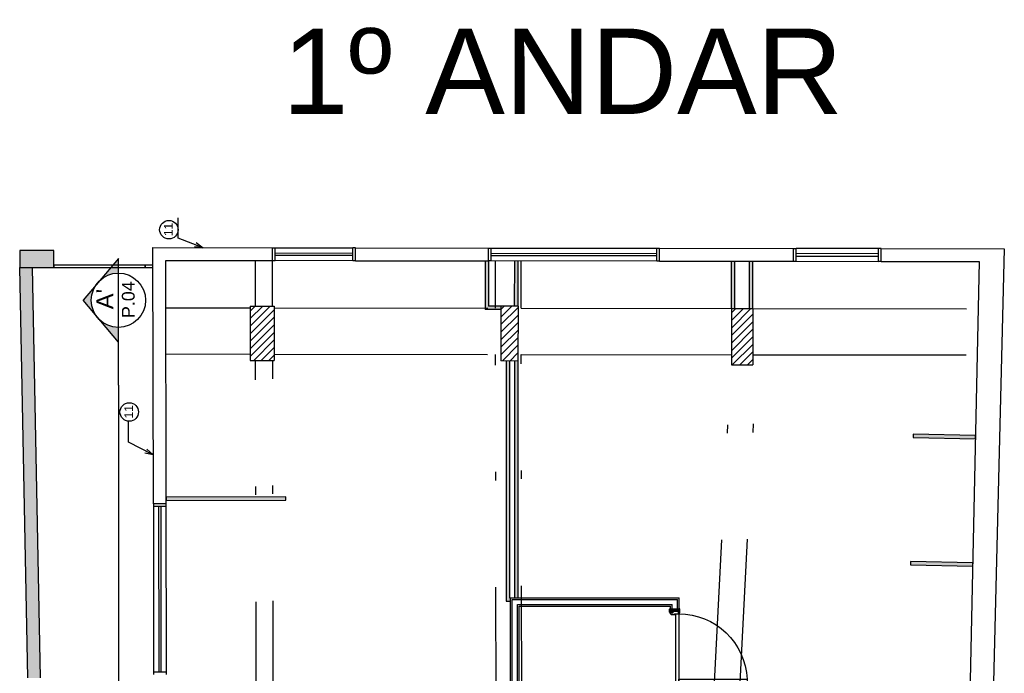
# Model space of a CAD drawing. Header units: inches. Extents: x 276 to 434, y 139 to 224.
# Tile 40 of 48: x 386 to 398, y 169 to 177. Entities that reach past the tile are written whole.
import ezdxf

# ---------------------------------------------------------------- set-up
doc = ezdxf.new("R2010")
doc.units = ezdxf.units.IN
doc.header["$MEASUREMENT"] = 0
for name, pattern in [('DASHDOT2', [0.5, 0.25, -0.125, 0, -0.125]), ('DASHDOTX2', [2, 1, -0.5, 0, -0.5]), ('DASHED2', [0.375, 0.25, -0.125])]:
    doc.linetypes.add(name, pattern=pattern)
for name, color, linetype in [('TJ-CONSTRUIR', 12, 'Continuous'), ('TJ-DIVISORIA', 96, 'Continuous'), ('TJ-DIVISORIA BAIXA', 202, 'Continuous'), ('TJ-DRYWALL', 132, 'Continuous'), ('TJ-ESQUADRIA1', 1, 'Continuous'), ('TJ-ESQUADRIA2', 2, 'Continuous'), ('TJ-ESQUADRIAS', 2, 'Continuous'), ('TJ-LINHADECORTE', 6, 'DASHDOTX2'), ('TJ-PAREDE', 5, 'Continuous'), ('TJ-PAREDECORTE', 5, 'Continuous'), ('TJ-PAREDEMURO', 4, 'Continuous'), ('TJ-PILARES', 6, 'Continuous'), ('TJ-PROJECAO-VIGA', 9, 'DASHDOT2'), ('TJ-TEXTO01 1PARA100', 1, 'Continuous'), ('TJ-TEXTO02', 2, 'Continuous')]:
    doc.layers.add(name, color=color, linetype=linetype)
doc.styles.add('ARIAL', font='arial.ttf')
doc.styles.add('Arial Narrow', font='txt', dxfattribs={"height": 0.25})
doc.styles.add('AVANT', font='txt')
doc.styles.get("Standard").update_dxf_attribs({"font": 'arial.ttf'})
doc.dimstyles.new('1_25', dxfattribs={"dimscale": 0, "dimtxt": 0.05, "dimasz": 0.025, "dimexe": 0.1, "dimexo": 0.15, "dimgap": 0.025, "dimtad": 1, "dimlfac": 0.5, "dimzin": 4, "dimdsep": 46, "dimtxsty": 'AVANT', "dimblk": 'OBLIQUE', "dimcen": 0.09, "dimse1": 1, "dimse2": 1, "dimclrd": 256, "dimclre": 256, "dimclrt": 256, "dimaunit": 1, "dimadec": 0, "dimazin": 0, "dimtfac": 1, "dimtmove": 2, "dimatfit": 3, "dimldrblk": 'OPEN30', "dimfxl": 1, "dimtolj": 1, "dimtzin": 0, "dimlwd": -1, "dimarcsym": 0})

# ---------------------------------------------------------------- blocks, each defined once
blk = doc.blocks.new('PORTA 80 GRADE 10')
at = {"layer": 'TJ-ESQUADRIAS', "linetype": 'Continuous', "ltscale": 30}
h = blk.add_hatch(dxfattribs=at)
h.set_pattern_fill('ANSI32', color=252, scale=0.002, style=0)
h.set_pattern_definition([(45.00000000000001, (-24.98779596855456, 74.9285567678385), (-0.0005303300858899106, 0.0005303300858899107), []), (45.00000000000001, (-24.98744241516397, 74.9285567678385), (-0.0005303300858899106, 0.0005303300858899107), [])])
h.paths.add_polyline_path([(-0.8394055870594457, -0.05630375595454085), (-0.8394055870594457, -0.05413239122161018), (-0.8389228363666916, -0.05413239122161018, 1.192512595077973), (-0.838928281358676, -0.05350393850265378), (-0.8394055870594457, -0.05350393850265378), (-0.8394055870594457, -0.05206694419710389), (-0.8389124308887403, -0.05206694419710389, 0.04164505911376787), (-0.8388595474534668, -0.05207135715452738, 2.988457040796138e-06), (-0.838859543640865, -0.05207135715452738, 1), (-0.838859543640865, -0.05143311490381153, 0.0459883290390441), (-0.8389178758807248, -0.0514384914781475), (-0.8410517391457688, -0.0514384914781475, 1.142539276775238), (-0.841135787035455, -0.05206742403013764, 0.01368850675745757), (-0.8411182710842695, -0.05206694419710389), (-0.8406322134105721, -0.05206694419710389), (-0.8406322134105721, -0.05350393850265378), (-0.841010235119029, -0.05350393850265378, 1.124803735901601), (-0.841109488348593, -0.05413239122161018), (-0.8406322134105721, -0.05413239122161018), (-0.8406322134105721, -0.05630375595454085), (-0.8421248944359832, -0.05630375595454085), (-0.8421248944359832, -0.05925272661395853, -0.1839592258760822), (-0.8350614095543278, -0.06038938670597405, -0.1157711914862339), (-0.8364864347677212, -0.06065519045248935), (-0.8382699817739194, -0.06065519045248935, 1), (-0.8382699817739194, -0.06135444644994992), (-0.8365187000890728, -0.06135444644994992, 0.3832020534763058), (-0.8325132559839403, -0.05807696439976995), (-0.8325132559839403, -0.05630375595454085)])
h.paths.add_polyline_path([(-0.8411248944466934, -0.05730375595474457), (-0.8411248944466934, -0.0580926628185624, -0.1597273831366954), (-0.8344093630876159, -0.05961273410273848, 0.1654092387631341), (-0.833513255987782, -0.05799448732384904), (-0.833513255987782, -0.05730375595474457)], flags=16)
h = blk.add_hatch(dxfattribs=at)
h.set_pattern_fill('ANSI32', color=252, scale=0.002, style=0)
h.set_pattern_definition([(135, (24.10779596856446, 74.9285567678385), (0.0005303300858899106, 0.0005303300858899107), []), (135, (24.10744241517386, 74.9285567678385), (0.0005303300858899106, 0.0005303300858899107), [])])
h.paths.add_polyline_path([(-0.04059441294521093, -0.05630375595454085), (-0.04059441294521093, -0.05413239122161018), (-0.04107716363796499, -0.05413239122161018, -1.192512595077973), (-0.04107171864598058, -0.05350393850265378), (-0.04059441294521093, -0.05350393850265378), (-0.04059441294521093, -0.05206694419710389), (-0.04108756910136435, -0.05206694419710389, -0.04164505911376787), (-0.04114045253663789, -0.05207135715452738, -2.988457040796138e-06), (-0.04114045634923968, -0.05207135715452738, -1), (-0.04114045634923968, -0.05143311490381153, -0.0459883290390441), (-0.04108212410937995, -0.0514384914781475), (-0.03894826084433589, -0.0514384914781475, -1.142539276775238), (-0.0388642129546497, -0.05206742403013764, -0.01368850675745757), (-0.0388817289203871, -0.05206694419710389), (-0.03936778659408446, -0.05206694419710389), (-0.03936778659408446, -0.05350393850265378), (-0.03898976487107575, -0.05350393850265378, -1.124803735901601), (-0.03889051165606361, -0.05413239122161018), (-0.03936778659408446, -0.05413239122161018), (-0.03936778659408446, -0.05630375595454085), (-0.03787510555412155, -0.05630375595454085), (-0.03787510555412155, -0.05925272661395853, 0.1839592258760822), (-0.04493859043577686, -0.06038938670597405, 0.1157711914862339), (-0.04351356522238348, -0.06065519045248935), (-0.04173001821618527, -0.06065519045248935, -1), (-0.04173001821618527, -0.06135444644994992), (-0.04348129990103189, -0.06135444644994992, -0.3832020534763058), (-0.04748674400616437, -0.05807696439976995), (-0.04748674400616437, -0.05630375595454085)])
h.paths.add_polyline_path([(-0.03887510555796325, -0.05730375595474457), (-0.03887510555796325, -0.0580926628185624, 0.1597273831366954), (-0.04559063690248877, -0.05961273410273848, -0.1654092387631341), (-0.04648674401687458, -0.05799448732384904), (-0.04648674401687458, -0.05730375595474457)], flags=16)
at = {"layer": 'TJ-ESQUADRIAS', "color": 2}
for p, q in [((-0.8674999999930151, -2.545463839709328e-13), (-0.8585000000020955, -2.545463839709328e-13)), ((-0.01249999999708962, -2.545463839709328e-13), (-0.02150000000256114, -2.545463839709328e-13))]:
    blk.add_line(p, q, dxfattribs=at)
at = {"layer": 'TJ-ESQUADRIAS'}
for p, q in [((-0.8674999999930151, -0.0260023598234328), (-0.8674999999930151, -2.545463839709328e-13)), ((-0.8674999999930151, -0.09999999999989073), (-0.8674999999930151, -0.0260023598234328)), ((-0.8585000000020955, -0.09999999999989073), (-0.8674999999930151, -0.09999999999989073)), ((-0.8585000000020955, -2.545463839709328e-13), (-0.8585000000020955, -0.02600000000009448)), ((-0.8585000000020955, -0.02600000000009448), (-0.8505000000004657, -0.02600000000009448)), ((-0.8585000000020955, -0.09400000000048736), (-0.8585000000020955, -0.09999999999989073)), ((-0.8505000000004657, -0.09400000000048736), (-0.8585000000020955, -0.09400000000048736)), ((-0.8505000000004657, -2.545463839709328e-13), (-0.8404999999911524, -2.545463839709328e-13)), ((-0.8505000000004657, -0.02600000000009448), (-0.8505000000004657, -2.545463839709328e-13)), ((-0.8505000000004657, -0.09999999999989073), (-0.8505000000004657, -0.09400000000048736)), ((-0.8414999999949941, -0.0560000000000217), (-0.8424999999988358, -0.0560000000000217)), ((-0.8424999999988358, -0.0560000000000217), (-0.8424999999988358, -0.0920000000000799)), ((-0.8414999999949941, -0.05100000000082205), (-0.8414999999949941, -0.0560000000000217)), ((-0.8384999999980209, -0.05100000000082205), (-0.8414999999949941, -0.05100000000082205)), ((-0.8384999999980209, -0.0560000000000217), (-0.8384999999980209, -0.05100000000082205)), ((-0.8346213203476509, -0.0560000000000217), (-0.8384999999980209, -0.0560000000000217)), ((-0.8325000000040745, -0.05387867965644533), (-0.8346213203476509, -0.0560000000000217)), ((-0.8325000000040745, -0.008000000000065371), (-0.8325000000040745, -0.05387867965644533)), ((-0.04750000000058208, -0.008000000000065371), (-0.04750000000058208, -0.05387867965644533)), ((-0.04750000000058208, -0.05387867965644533), (-0.0453786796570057, -0.0560000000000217)), ((-0.0453786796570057, -0.0560000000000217), (-0.04149999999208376, -0.0560000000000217)), ((-0.04149999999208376, -0.05100000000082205), (-0.03849999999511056, -0.05100000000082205)), ((-0.04149999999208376, -0.0560000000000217), (-0.04149999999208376, -0.05100000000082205)), ((-0.02950000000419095, -2.545463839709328e-13), (-0.03949999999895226, -2.545463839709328e-13)), ((-0.03849999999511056, -0.05100000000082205), (-0.03849999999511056, -0.0560000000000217)), ((-0.03849999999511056, -0.0560000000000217), (-0.03749999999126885, -0.0560000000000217)), ((-0.03749999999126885, -0.0560000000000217), (-0.03749999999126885, -0.0920000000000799)), ((-0.02950000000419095, -0.02600000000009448), (-0.02950000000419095, -2.545463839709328e-13)), ((-0.02150000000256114, -0.02600000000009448), (-0.02950000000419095, -0.02600000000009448)), ((-0.02950000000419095, -0.09400000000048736), (-0.02150000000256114, -0.09400000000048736)), ((-0.02950000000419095, -0.09999999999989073), (-0.02950000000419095, -0.09400000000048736)), ((-0.02150000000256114, -2.545463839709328e-13), (-0.02150000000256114, -0.02600000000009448)), ((-0.02150000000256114, -0.09400000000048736), (-0.02150000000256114, -0.09999999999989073)), ((-0.02150000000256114, -0.09999999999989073), (-0.01249999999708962, -0.09999999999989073)), ((-0.01249999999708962, -0.0360023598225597), (-0.01249999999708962, -2.545463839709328e-13)), ((-0.01249999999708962, -0.09999999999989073), (-0.01249999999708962, -0.0360023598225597))]:
    blk.add_line(p, q, dxfattribs=at)
for points in [[(-0.8579999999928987, -0.0210009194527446), (-0.8549999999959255, -0.02400091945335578), (-0.8505000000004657, -0.02400091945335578), (-0.8505000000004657, 0.003000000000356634, 0.414213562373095), (-0.8585000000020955, 0.01100000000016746), (-0.8925000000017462, 0.01100000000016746, 0.414213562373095), (-0.900500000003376, 0.003000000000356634), (-0.900500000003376, 1.564443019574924e-12), (-0.8579999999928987, 1.564443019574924e-12)], [(-0.02199999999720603, -0.0210009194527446), (-0.02499999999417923, -0.02400091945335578), (-0.02950000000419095, -0.02400091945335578), (-0.02950000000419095, 0.003000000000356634, -0.414213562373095), (-0.02150000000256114, 0.01100000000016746), (0.01249999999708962, 0.01100000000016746, -0.414213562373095), (0.02049999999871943, 0.003000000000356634), (0.02049999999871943, 1.564443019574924e-12), (-0.02199999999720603, 1.564443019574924e-12)], [(-0.8950000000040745, -0.09999999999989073), (-0.8929999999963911, -0.1019999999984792), (-0.8929999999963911, -0.1029999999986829), (-0.8579999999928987, -0.1029999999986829), (-0.8579999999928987, -0.09799999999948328), (-0.8549999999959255, -0.0949999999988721), (-0.8505000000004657, -0.0949999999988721), (-0.8505000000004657, -0.1029999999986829, -0.414213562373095), (-0.8585000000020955, -0.1109999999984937), (-0.8925000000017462, -0.1109999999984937, -0.414213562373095), (-0.900500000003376, -0.1029999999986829), (-0.900500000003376, -0.09999999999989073)], [(0.01499999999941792, -0.09999999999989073), (0.01300000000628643, -0.1019999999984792), (0.01300000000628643, -0.1029999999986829), (-0.02199999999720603, -0.1029999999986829), (-0.02199999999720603, -0.09799999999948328), (-0.02499999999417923, -0.0949999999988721), (-0.02950000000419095, -0.0949999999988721), (-0.02950000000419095, -0.1029999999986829, 0.414213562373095), (-0.02150000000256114, -0.1109999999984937), (0.01249999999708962, -0.1109999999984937, 0.414213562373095), (0.02049999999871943, -0.1029999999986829), (0.02049999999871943, -0.09999999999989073)]]:
    blk.add_lwpolyline(points, format="xyb", close=True, dxfattribs=at)
at = {"layer": 'TJ-ESQUADRIAS', "color": 252, "linetype": 'Continuous'}
for points in [[(-0.833513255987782, -0.05799448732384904, -0.1654092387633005), (-0.8344093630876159, -0.05961273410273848, 0.1597273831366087), (-0.8411248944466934, -0.0580926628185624), (-0.8411248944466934, -0.05730375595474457), (-0.833513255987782, -0.05730375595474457)], [(-0.04648674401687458, -0.05799448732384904, 0.1654092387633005), (-0.04559063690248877, -0.05961273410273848, -0.1597273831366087), (-0.03887510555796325, -0.0580926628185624), (-0.03887510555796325, -0.05730375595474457), (-0.04648674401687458, -0.05730375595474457)]]:
    blk.add_lwpolyline(points, format="xyb", close=True, dxfattribs=at)
at = {"layer": 'TJ-ESQUADRIAS'}
blk.add_lwpolyline([(-0.04050000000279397, -0.09647729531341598), (-0.04050000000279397, -0.0614772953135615), (-0.8404999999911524, -0.0614772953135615), (-0.8404999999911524, -0.09647729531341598), (-0.04050000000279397, -0.09647729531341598)], dxfattribs=at)
at = {"layer": 'TJ-ESQUADRIAS', "color": 1, "linetype": 'DASHED2', "ltscale": 5}
blk.add_lwpolyline([(-0.07550000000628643, -0.8964772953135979), (-0.04050000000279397, -0.8964772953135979), (-0.04050000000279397, -0.09647729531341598), (-0.07550000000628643, -0.09647729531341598), (-0.07550000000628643, -0.8964772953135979)], dxfattribs=at)
at = {"layer": 'TJ-ESQUADRIAS'}
for centre, start, end in [((-0.8505000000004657, -0.0920000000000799), 270, 0), ((-0.8404999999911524, -0.008000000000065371), 0, 90), ((-0.03949999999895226, -0.008000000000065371), 90, 180), ((-0.02950000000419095, -0.0920000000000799), 180, 270)]:
    blk.add_arc(centre, 0.008, start, end, dxfattribs=at)
at = {"layer": 'TJ-ESQUADRIAS', "color": 1, "linetype": 'DASHED2', "ltscale": 5}
blk.add_arc((-0.03969934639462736, -0.09647729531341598), 0.8008006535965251, 179.9999999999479, 267.4376766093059, dxfattribs=at)
at = {"layer": 'TJ-PAREDECORTE', "linetype": 'Continuous'}
for p, q in [((-0.8799999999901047, -0.09999999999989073), (-0.8799999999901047, -2.545463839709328e-13)), ((0, -0.09999999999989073), (0, -2.545463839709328e-13))]:
    blk.add_line(p, q, dxfattribs=at)
blk = doc.blocks.new('_OBLIQUE')
at = {"color": 0, "linetype": 'ByBlock'}
blk.add_line((-0.5, -0.5), (0.5, 0.5), dxfattribs=at)

msp = doc.modelspace()

# ---------------------------------------------------------------- hatches: boundary and pattern name
at = {"layer": 'TJ-CONSTRUIR'}
h = msp.add_hatch(color=256, dxfattribs=at)
h.dxf.hatch_style = 1
h.paths.add_polyline_path([(386.2734866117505, 169.0907476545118), (386.1793100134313, 173.8967582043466), (386.1793100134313, 174.0967582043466), (386.5793100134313, 174.0967582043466), (386.5793100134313, 173.8967582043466), (386.328703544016, 173.8967582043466), (386.4235157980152, 169.0907476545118)])
at = {"layer": 'TJ-DIVISORIA'}
h = msp.add_hatch(color=256, dxfattribs=at)
h.dxf.hatch_style = 1
h.paths.add_polyline_path([(392.015332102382, 173.9758289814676), (391.9753321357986, 173.9758806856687), (391.9746470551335, 173.4458811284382), (392.0146470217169, 173.4458294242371)])
h.paths.add_polyline_path([(391.6699561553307, 173.976275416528), (391.6299561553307, 173.9763271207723), (391.6299561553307, 173.4060879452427), (391.8145954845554, 173.4060879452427), (391.8146471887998, 173.4460879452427), (391.6699561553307, 173.4460879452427)])
h = msp.add_hatch(color=256, dxfattribs=at)
h.dxf.hatch_style = 1
h.paths.add_polyline_path([(394.7646124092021, 173.9722752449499), (394.7246124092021, 173.9723269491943), (394.7246124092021, 173.417326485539), (394.7646124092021, 173.4172747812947)])
h.paths.add_polyline_path([(394.5546126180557, 173.9725466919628), (394.5146126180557, 173.9725983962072), (394.5146126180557, 173.4175979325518), (394.5546126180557, 173.4175462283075)])
h = msp.add_hatch(color=256, dxfattribs=at)
h.dxf.hatch_style = 1
h.paths.add_polyline_path([(391.9138132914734, 172.8034593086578), (391.8738132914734, 172.8045110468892), (391.8738132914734, 169.9911135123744), (391.9272533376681, 169.9911135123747), (391.9272533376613, 170.0311135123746), (391.9138132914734, 170.0311135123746)])
h.paths.add_polyline_path([(392.0138132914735, 172.8008299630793), (391.9738132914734, 172.8018817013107), (391.9738132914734, 170.0311135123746), (392.0138132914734, 170.0311135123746)])
at = {"layer": 'TJ-DIVISORIA BAIXA'}
h = msp.add_hatch(color=256, dxfattribs=at)
h.dxf.hatch_style = 1
h.paths.add_polyline_path([(396.6399707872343, 171.9063037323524), (397.369798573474, 171.8904480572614), (397.3706673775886, 171.930438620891), (396.6408395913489, 171.946294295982)])
h = msp.add_hatch(color=256, dxfattribs=at)
h.dxf.hatch_style = 1
h.paths.add_polyline_path([(389.2938973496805, 171.2122523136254), (387.8941225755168, 171.2076901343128), (387.894252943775, 171.167690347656), (389.2940277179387, 171.1722525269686)])
h = msp.add_hatch(color=256, dxfattribs=at)
h.dxf.hatch_style = 1
h.paths.add_polyline_path([(396.6091695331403, 170.4166271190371), (397.33899731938, 170.4007714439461), (397.3398661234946, 170.4407620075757), (396.6100383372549, 170.4566176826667)])
at = {"layer": 'TJ-LINHADECORTE', "linetype": 'Continuous'}
h = msp.add_hatch(color=256, dxfattribs=at)
h.dxf.hatch_style = 1
h.paths.add_polyline_path([(387.115172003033, 173.7448425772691), (387.3354803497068, 174.0053522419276), (387.3354803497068, 173.8334046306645, 0.1934721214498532)])
h.paths.add_polyline_path([(386.920884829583, 173.5151023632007), (387.0723455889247, 173.6942013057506, 0.3080280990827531), (387.0723455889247, 173.3360034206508)])
h.paths.add_polyline_path([(387.115172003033, 173.2853621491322, 0.1934721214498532), (387.3354803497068, 173.1968000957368), (387.3354803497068, 173.0248524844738)])
at = {"layer": 'TJ-PILARES'}
h = msp.add_hatch(dxfattribs=at)
h.set_pattern_fill('ANSI31', color=8, scale=0.5)
h.set_pattern_definition([(45, (0, 0), (-0.04419417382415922, 0.04419417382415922), [])])
h.paths.add_polyline_path([(393.4551750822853, 147.1102269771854), (393.2604030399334, 147.1199824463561), (393.2353265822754, 146.44539229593), (393.4301919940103, 146.4381485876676), (393.4415239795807, 146.7429941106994)])
h.paths.add_polyline_path([(389.6444968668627, 150.4382142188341), (389.6294300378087, 150.4379240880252), (389.6294300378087, 150.4360344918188), (389.5313011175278, 150.4360344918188), (389.0046154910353, 150.4258924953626), (389.0088510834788, 150.2059332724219), (389.648732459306, 150.2182549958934)])
h.paths.add_polyline_path([(393.8459042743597, 150.0093289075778), (393.1817368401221, 150.0425947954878), (393.1702313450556, 149.8128827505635), (393.8343987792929, 149.7796168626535)])
h.paths.add_polyline_path([(389.7055279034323, 147.2688017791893), (389.0656465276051, 147.2564800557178), (389.0712298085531, 146.966533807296), (389.7111111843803, 146.9788555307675)])
h.paths.add_polyline_path([(389.6127760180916, 153.5032142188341), (388.982768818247, 153.5032142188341), (388.9816692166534, 153.2732142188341), (389.6116764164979, 153.2732142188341)])
h.paths.add_polyline_path([(389.4100165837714, 162.9787552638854), (389.0000165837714, 162.9792852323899), (389.0000165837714, 162.7242850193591), (389.4100165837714, 162.7237550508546)])
h.paths.add_polyline_path([(394.4350165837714, 162.9887550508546), (393.8000165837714, 162.9887550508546), (393.8000165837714, 162.7737550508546), (394.4350165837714, 162.7737550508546)])
h.paths.add_polyline_path([(394.4068316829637, 159.8637550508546), (393.7718316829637, 159.8637550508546), (393.7718316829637, 159.6487550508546), (394.4068316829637, 159.6487550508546)])
h.paths.add_polyline_path([(389.6718316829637, 159.8637550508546), (389.0118316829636, 159.8637550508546), (389.0118316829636, 159.6487550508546), (389.6718316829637, 159.6487550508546)])
h.paths.add_polyline_path([(389.2318316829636, 156.8832142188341), (389.0118316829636, 156.8832142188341), (389.0118316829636, 156.2632142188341), (389.2318316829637, 156.2632142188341)])
h.paths.add_polyline_path([(395.5283790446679, 156.874298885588), (395.2885446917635, 156.8832142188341), (395.2649562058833, 156.248652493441), (395.5047905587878, 156.2397371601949)])
h.paths.add_polyline_path([(395.4113652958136, 153.7264730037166), (395.1715309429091, 153.7353883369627), (395.1481281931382, 153.1058231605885), (395.3879625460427, 153.0969078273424)])
h.paths.add_polyline_path([(392.0146470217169, 173.4458294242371), (391.8146471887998, 173.4460879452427), (391.8138199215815, 172.8060884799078), (392.0138132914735, 172.8008299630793)])
h.paths.add_polyline_path([(394.7646124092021, 173.4172747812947), (394.5146126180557, 173.4175979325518), (394.5137594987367, 172.7575984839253), (394.7637592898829, 172.757275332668)])
h.paths.add_polyline_path([(394.5123365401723, 167.7885961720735), (394.2573367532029, 167.7889257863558), (394.2565159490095, 167.1539263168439), (394.5215028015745, 167.1435837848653)])
h.paths.add_polyline_path([(392.0272533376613, 167.7258342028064), (391.7922470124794, 167.7210927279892), (391.7914197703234, 167.0811126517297), (392.0264195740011, 167.080808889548)])
h.paths.add_polyline_path([(389.1515964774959, 167.2195250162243), (388.8715967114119, 167.2198869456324), (388.8710473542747, 166.7948873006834), (389.1510471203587, 166.7945253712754)])
h.paths.add_polyline_path([(389.1596442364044, 173.4455198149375), (388.8796444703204, 173.4458817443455), (388.8788223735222, 172.8098822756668), (389.1588221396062, 172.8095203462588)])

# ---------------------------------------------------------------- linework, layer by layer
at = {"layer": 'TJ-DIVISORIA'}
for p, q in [((391.6299561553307, 173.9762754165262), (391.6299561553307, 173.4060879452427)), ((391.6699561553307, 173.9762754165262), (391.6699561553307, 173.4460879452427)), ((391.9746470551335, 173.4458811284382), (391.9753321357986, 173.9758806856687)), ((392.0146470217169, 173.4458294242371), (392.015332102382, 173.9758289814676)), ((394.5146126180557, 173.4175979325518), (394.5146126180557, 173.9725983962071)), ((394.5546126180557, 173.4175979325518), (394.5546126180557, 173.9725466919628)), ((394.7246124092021, 173.4172747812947), (394.7246124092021, 173.9723269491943)), ((394.7646124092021, 173.4172747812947), (394.7646124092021, 173.9722752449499)), ((391.8146471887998, 173.4060879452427), (391.6299561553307, 173.4060879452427)), ((391.8146471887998, 173.4460879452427), (391.6699561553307, 173.4460879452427)), ((391.8738132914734, 172.8034592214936), (391.8738132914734, 169.9911135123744)), ((391.9138132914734, 172.8034592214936), (391.9138132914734, 170.0311135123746)), ((391.9738132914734, 172.8034592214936), (391.9738132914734, 170.0311135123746)), ((392.0138132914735, 172.8034592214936), (392.0138132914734, 170.0311135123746)), ((391.8738132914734, 169.9911135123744), (391.9272533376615, 169.9911135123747)), ((391.9138132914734, 170.0311135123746), (391.9272533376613, 170.0311135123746))]:
    msp.add_line(p, q, dxfattribs=at)
at = {"layer": 'TJ-DIVISORIA BAIXA'}
for points in [[(396.6399707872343, 171.9063037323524), (397.369798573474, 171.8904480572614), (397.3706673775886, 171.930438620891), (396.6408395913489, 171.946294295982)], [(389.2938973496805, 171.2122523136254), (387.8941225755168, 171.2076901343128), (387.894252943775, 171.167690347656), (389.2940277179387, 171.1722525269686)], [(396.6091695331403, 170.4166271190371), (397.33899731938, 170.4007714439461), (397.3398661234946, 170.4407620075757), (396.6100383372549, 170.4566176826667)]]:
    msp.add_lwpolyline(points, close=True, dxfattribs=at)
at = {"layer": 'TJ-DRYWALL'}
for p, q in [((391.9272533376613, 170.0311135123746), (393.9000165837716, 170.031113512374)), ((391.927253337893, 168.6558342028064), (391.9272533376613, 170.0311135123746)), ((391.9472533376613, 170.0111135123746), (393.8800165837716, 170.011113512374)), ((391.9472533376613, 168.6758342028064), (391.9472533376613, 170.0111135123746)), ((392.0072533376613, 169.9511135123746), (393.8200165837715, 169.9511135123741)), ((392.0072533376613, 168.6758342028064), (392.0072533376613, 169.9511135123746)), ((393.8200165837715, 169.9011135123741), (393.8200165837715, 169.9511135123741)), ((393.8800165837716, 169.9011135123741), (393.8800165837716, 170.011113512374)), ((393.9000165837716, 169.8811135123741), (393.9000165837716, 170.031113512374)), ((392.0272533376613, 169.9311135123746), (393.8000165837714, 169.9311135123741)), ((392.027253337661, 168.6558342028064), (392.0272533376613, 169.9311135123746)), ((393.8000165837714, 169.8811135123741), (393.8000165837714, 169.9311135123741)), ((393.8000165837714, 169.9011135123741), (393.9000165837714, 169.9011135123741)), ((393.8000165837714, 169.8811135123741), (393.9000165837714, 169.8811135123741))]:
    msp.add_line(p, q, dxfattribs=at)
at = {"layer": 'TJ-ESQUADRIA1'}
for p, q in [((389.1701521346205, 174.1295068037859), (390.0801513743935, 174.1283305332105)), ((391.7001500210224, 174.1262365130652), (393.6401484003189, 174.1237288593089)), ((396.235146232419, 174.1203745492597), (395.2701470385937, 174.1216219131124)), ((390.0799574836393, 173.9783306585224), (389.1699582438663, 173.9795069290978)), ((393.6399545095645, 173.9737289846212), (391.6999561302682, 173.9762366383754)), ((395.2699531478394, 173.9716220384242), (396.2349523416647, 173.9703746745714)), ((387.7446539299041, 171.1002127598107), (387.7478153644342, 169.1602153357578)), ((387.8978151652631, 169.160459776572), (387.8946048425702, 171.1304571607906))]:
    msp.add_line(p, q, dxfattribs=at)
at = {"layer": 'TJ-ESQUADRIA2'}
for p, q in [((389.1401521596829, 174.1295455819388), (389.1701521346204, 174.129506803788)), ((389.1699582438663, 173.9795069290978), (389.1701521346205, 174.1295068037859)), ((390.0799574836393, 173.9783306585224), (390.0801513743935, 174.1283305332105)), ((390.1101513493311, 174.1282917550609), (390.0801513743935, 174.1283305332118)), ((391.6701500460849, 174.1262752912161), (391.7001500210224, 174.1262365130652)), ((391.6999561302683, 173.9762366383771), (391.7001500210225, 174.1262365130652)), ((393.6399545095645, 173.9737289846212), (393.6401484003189, 174.1237288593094)), ((393.6401484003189, 174.1237288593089), (393.6701483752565, 174.1236900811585)), ((395.2401470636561, 174.1216606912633), (395.2701470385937, 174.1216219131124)), ((395.2699531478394, 173.9716220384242), (395.2701470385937, 174.1216219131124)), ((396.2349523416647, 173.9703746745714), (396.235146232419, 174.1203745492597)), ((396.2651462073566, 174.1203357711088), (396.235146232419, 174.1203745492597)), ((389.1399582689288, 173.9795457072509), (389.1699582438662, 173.9795069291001)), ((390.080035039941, 174.0383306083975), (389.170035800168, 174.0395068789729)), ((389.1700745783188, 174.0695068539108), (390.0800738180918, 174.0683305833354)), ((390.1099574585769, 173.9782918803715), (390.0799574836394, 173.9783306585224)), ((393.6400320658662, 174.0337289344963), (391.7000336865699, 174.0362365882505)), ((391.7000724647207, 174.0662365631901), (393.6400708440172, 174.0637289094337)), ((395.2700307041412, 174.0316219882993), (396.2350298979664, 174.0303746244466)), ((396.2350686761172, 174.0603745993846), (395.270069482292, 174.0616219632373)), ((391.6999561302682, 173.9762366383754), (391.6699561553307, 173.9762754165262)), ((393.6699544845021, 173.9736902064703), (393.6399545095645, 173.9737289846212)), ((395.2399531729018, 173.9716608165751), (395.2699531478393, 173.9716220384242)), ((396.2649523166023, 173.9703358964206), (396.2349523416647, 173.9703746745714)), ((387.7446050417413, 171.1302127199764), (387.7446539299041, 171.1002127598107)), ((387.8946537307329, 171.1004572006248), (387.7446539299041, 171.1002127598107)), ((387.8046538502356, 171.1003105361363), (387.8078152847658, 169.1603131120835)), ((387.8378152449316, 169.1603620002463), (387.8346538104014, 171.1003594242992)), ((387.8946537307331, 171.1004572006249), (387.8946048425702, 171.1304571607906)), ((387.897815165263, 169.160459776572), (387.7478153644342, 169.1602153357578)), ((387.7478153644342, 169.1602153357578), (387.7478642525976, 169.1302153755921)), ((387.8978640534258, 169.1304598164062), (387.8978151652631, 169.160459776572))]:
    msp.add_line(p, q, dxfattribs=at)
msp.add_lwpolyline([(386.5793100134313, 173.8967582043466), (387.6493100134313, 173.8967582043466), (387.6493100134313, 173.9267582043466), (386.5793100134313, 173.9267582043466)], close=True, dxfattribs=at)
msp.add_lwpolyline([(387.7400477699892, 173.9267582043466), (387.6493100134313, 173.9267582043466), (387.6493100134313, 173.8967582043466), (387.740096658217, 173.8967582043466)], dxfattribs=at)
at = {"layer": 'TJ-LINHADECORTE', "linetype": 'Continuous'}
for p, q in [((387.3354803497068, 174.0053522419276), (386.920884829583, 173.5151023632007)), ((387.3354803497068, 172.5221013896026), (387.3354803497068, 174.0053522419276)), ((387.3354803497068, 173.0248524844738), (386.920884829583, 173.5151023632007))]:
    msp.add_line(p, q, dxfattribs=at)
at = {"layer": 'TJ-LINHADECORTE', "color": 1, "ltscale": 10}
msp.add_line((387.3354803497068, 172.5221013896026), (387.3354803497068, 148.784232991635), dxfattribs=at)
at = {"layer": 'TJ-LINHADECORTE', "linetype": 'Continuous'}
msp.add_circle((387.3354803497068, 173.5151023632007), 0.3183022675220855, dxfattribs=at)
at = {"layer": 'TJ-PAREDE'}
for p, q in [((387.7397143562, 174.1313557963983), (389.1401521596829, 174.1295455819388)), ((387.7446050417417, 171.1302127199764), (387.7397143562, 174.1313557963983)), ((389.1399582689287, 173.9795457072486), (389.1401521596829, 174.1295455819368)), ((390.1099574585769, 173.9782918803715), (390.1101513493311, 174.1282917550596)), ((390.1101513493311, 174.1282917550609), (391.6701500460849, 174.1262752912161)), ((391.6699561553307, 173.976275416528), (391.6701500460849, 174.1262752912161)), ((393.6699544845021, 173.9736902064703), (393.6701483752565, 174.1236900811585)), ((393.6701483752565, 174.1236900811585), (395.2401470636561, 174.1216606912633)), ((395.2399531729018, 173.9716608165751), (395.2401470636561, 174.1216606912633)), ((396.2649523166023, 173.9703358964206), (396.2651462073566, 174.1203357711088)), ((396.2651462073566, 174.1203357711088), (397.70867518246, 174.1184698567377)), ((397.7086751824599, 174.1184698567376), (397.4618900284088, 164.0691159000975)), ((387.8899593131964, 173.9811614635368), (389.1399582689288, 173.9795457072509)), ((387.8946537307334, 171.1004572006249), (387.8899593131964, 173.981161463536)), ((390.109957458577, 173.978291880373), (391.6699561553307, 173.976275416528)), ((393.6699544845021, 173.9736902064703), (395.2399531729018, 173.9716608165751)), ((396.2649523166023, 173.9703358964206), (397.4149523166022, 173.9688493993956)), ((397.4149523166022, 173.9688493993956), (397.2788233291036, 167.7029088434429)), ((388.8796444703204, 173.4458817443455), (388.8788223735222, 172.8098822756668)), ((388.8796444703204, 173.4458817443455), (389.1596442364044, 173.4455198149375)), ((389.1596442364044, 173.4455198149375), (389.1588221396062, 172.8095203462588)), ((391.8146471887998, 173.4460879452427), (391.8138199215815, 172.8060884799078)), ((392.0146470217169, 173.4458294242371), (391.8146471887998, 173.4460879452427)), ((392.0146470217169, 173.4458294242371), (392.0138132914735, 172.8008299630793)), ((394.5146126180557, 173.4175979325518), (394.5137594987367, 172.7575984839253)), ((394.5146126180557, 173.4175979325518), (394.7646124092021, 173.4172747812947)), ((394.7646124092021, 173.4172747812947), (394.7637592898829, 172.757275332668)), ((388.8788223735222, 172.8098822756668), (389.1588221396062, 172.8095203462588)), ((392.0138132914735, 172.8008299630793), (391.8138199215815, 172.8060884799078)), ((394.5137594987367, 172.7575984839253), (394.7637592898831, 172.757275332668)), ((387.8946048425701, 171.1304571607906), (387.7446050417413, 171.1302127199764))]:
    msp.add_line(p, q, dxfattribs=at)
msp.add_lwpolyline([(386.1793100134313, 173.8967582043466), (386.5793100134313, 173.8967582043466), (386.5793100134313, 174.0967582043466), (386.1793100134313, 174.0967582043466)], close=True, dxfattribs=at)
at = {"layer": 'TJ-PAREDEMURO'}
for p, q in [((386.2734866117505, 169.0907476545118), (386.1793100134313, 173.8967582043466)), ((386.4235157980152, 169.0907476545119), (386.328703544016, 173.8967582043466))]:
    msp.add_line(p, q, dxfattribs=at)
at = {"layer": 'TJ-PROJECAO-VIGA', "ltscale": 10}
for p, q in [((388.940833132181, 173.4458026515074), (388.9399579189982, 173.9828725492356)), ((389.1408338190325, 173.4455441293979), (389.1399576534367, 173.9831984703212)), ((391.7508770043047, 173.4211703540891), (391.7499725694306, 173.9761719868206)), ((392.050878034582, 173.4207825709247), (392.0499735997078, 173.9757842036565)), ((387.8908637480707, 173.4261598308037), (388.8796173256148, 173.4248817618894)), ((389.1596170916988, 173.4245198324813), (391.7508770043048, 173.4211703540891)), ((392.050878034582, 173.4207825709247), (394.5146126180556, 173.4175979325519)), ((394.7646124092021, 173.4172747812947), (397.4028951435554, 173.4138645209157)), ((387.8917437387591, 172.8861582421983), (388.8789193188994, 172.8848822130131)), ((389.1589190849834, 172.884520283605), (391.7517569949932, 172.8811687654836)), ((391.7602762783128, 167.6533560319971), (391.7517569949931, 172.8811687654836)), ((392.0517580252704, 172.8807809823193), (394.5139146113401, 172.8775983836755)), ((392.0602472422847, 167.6714182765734), (392.0517580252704, 172.8807809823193)), ((394.0103086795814, 163.1192868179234), (394.5139146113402, 172.8775983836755)), ((394.3111822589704, 163.128478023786), (394.8132101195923, 172.8562114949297)), ((394.7639144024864, 172.8772752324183), (397.3911638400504, 172.8738792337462)), ((388.9505482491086, 167.4841730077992), (388.9418695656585, 172.8098007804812)), ((389.1505288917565, 167.4962145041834), (389.14187025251, 172.8095422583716))]:
    msp.add_line(p, q, dxfattribs=at)
at = {"layer": 'TJ-TEXTO01 1PARA100', "color": 174}
for centre in [(387.9264846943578, 174.341270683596), (387.4620078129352, 172.2062613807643)]:
    msp.add_circle(centre, 0.1087344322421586, dxfattribs=at)

# ---------------------------------------------------------------- block references
at = {"layer": 'TJ-ESQUADRIA2', "linetype": 'Continuous', "xscale": -1, "rotation": 89.99999999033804}
msp.add_blockref('PORTA 80 GRADE 10', (393.8000165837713, 169.0011135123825), dxfattribs=at)

# ---------------------------------------------------------------- texts
at = {"layer": 'TJ-LINHADECORTE', "color": 1, "linetype": 'Continuous', "attachment_point": 1, "style": 'ARIAL'}
for s, insert, char_height, rotation in [('P.04', (387.3755703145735, 173.3062479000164), 0.15, 90), ("A'", (387.0762336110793, 173.4087615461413), 0.2, 89.99999999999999)]:
    msp.add_mtext_dynamic_manual_height_columns(s, width=0.2668983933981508, gutter_width=39.76830468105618, heights=[0], dxfattribs=dict(at, insert=insert, char_height=char_height, rotation=rotation))
at = {"layer": 'TJ-TEXTO01 1PARA100', "color": 174, "char_height": 0.1, "width": 0.1928018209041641, "attachment_point": 1, "rotation": 90, "style": 'Arial Narrow'}
for insert in [(387.8701622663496, 174.2659974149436), (387.405685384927, 172.1309881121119)]:
    msp.add_mtext('\\A1;{\\fArial|b0|i0|c0|p34;11}', dxfattribs=dict(at, insert=insert))
at = {"layer": 'TJ-TEXTO02', "insert": (387.8885552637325, 176.6976027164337), "char_height": 1, "attachment_point": 1}
msp.add_mtext_dynamic_manual_height_columns('\\pi1.3648;1º ANDAR', width=9.125203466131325, gutter_width=1, heights=[0], dxfattribs=at)

# ---------------------------------------------------------------- leaders
at = {"layer": 'TJ-TEXTO01 1PARA100', "annotation_type": 0, "has_hookline": 1, "hookline_direction": 0, "text_width": 0.1145293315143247, "horizontal_direction": (6.123233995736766e-17, 1, 0)}
for points in [[(388.328982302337, 174.1305941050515), (388.0352191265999, 174.241270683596), (388.0352191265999, 174.341270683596)], [(387.7436719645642, 171.7027905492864), (387.4547462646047, 171.8526982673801), (387.4547462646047, 171.9526982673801)]]:
    msp.add_leader(points, dimstyle='1_25', override={"dimscale": 1, "dimasz": 0.1}, dxfattribs=at)

doc.saveas('drawing.dxf')
